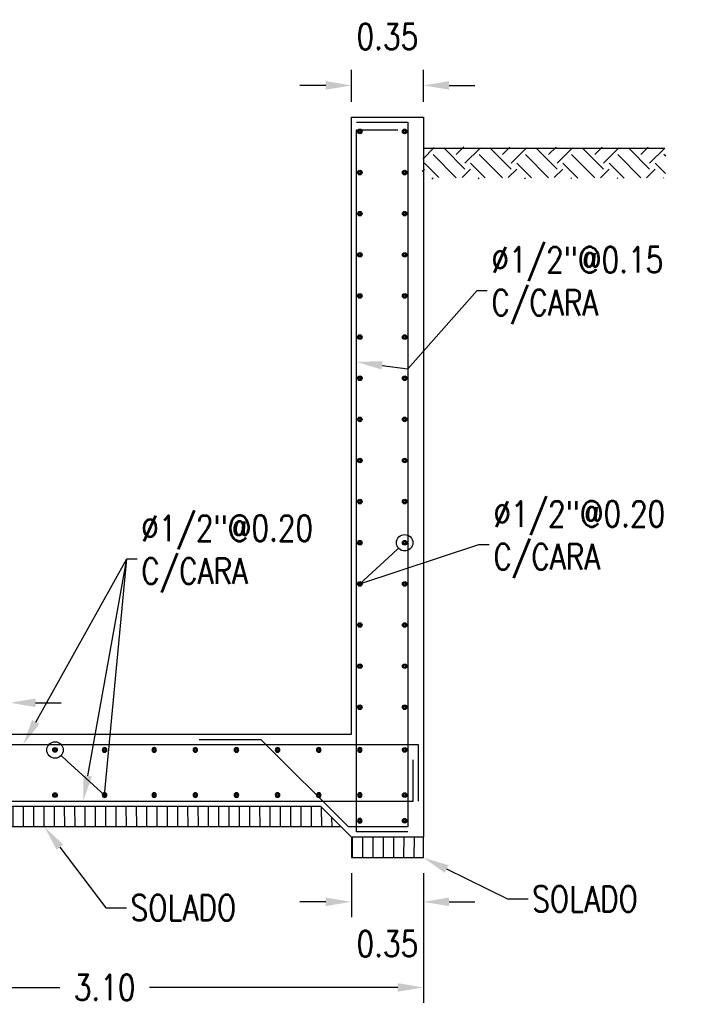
# Model space of a CAD drawing. Header units: metres. Extents: x 725561 to 725799, y 9150913 to 9151110.
# Tile 23 of 36: x 725688.38 to 725691.63, y 9150946.42 to 9150951.21. Entities that reach past the tile are written whole.
import ezdxf
from ezdxf import colors
from ezdxf.entities.mleader import LeaderData, LeaderLine
from ezdxf.math import Vec2, Vec3

# ---------------------------------------------------------------- set-up
doc = ezdxf.new("R2010")
doc.units = ezdxf.units.M
for name, color, linetype in [('02v', 2, 'Continuous'), ('Acero', 7, 'Continuous'), ('AIR.A3-T-ESTRUCT 02', 2, 'Continuous'), ('Layer1 (.05)', 8, 'Continuous'), ('Layer2 (.10)', 1, 'Continuous'), ('Layer3 (.10)', 3, 'Continuous'), ('TIERRA', 42, 'Continuous')]:
    doc.layers.add(name, color=color, linetype=linetype)
doc.styles.add('AIR-Simplex.(0.80)', font='simplex.shx', dxfattribs={"width": 0.8})
doc.styles.add('SIMPLEX', font='simplex.shx')
doc.dimstyles.new('AIR-100 (A3)_HORIZ', dxfattribs={"dimscale": 0.1, "dimtxt": 1.25, "dimasz": 1.25, "dimexe": 0.75, "dimexo": 0.75, "dimgap": 0.75, "dimtad": 0, "dimtih": 1, "dimtoh": 1, "dimzin": 1, "dimdsep": 46, "dimtxsty": 'AIR-Simplex.(0.80)', "dimcen": 0.75, "dimdle": 1.5, "dimclrd": 1, "dimclre": 1, "dimclrt": 7, "dimadec": 0, "dimazin": 0, "dimtfac": 1, "dimtofl": 0, "dimtmove": 2, "dimatfit": 3, "dimfxl": 1.5, "dimtolj": 1, "dimtzin": 1, "dimarcsym": 0})
pattern_1 = [(90, (0, 0), (-0.05, 0), [])]

# ---------------------------------------------------------------- blocks, each defined once
blk = doc.blocks.new('acero_arm')
at = {"layer": 'Acero', "color": 2, "const_width": 0.00940407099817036}
blk.add_lwpolyline([(0, 0.006562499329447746, -1), (0, -0.006562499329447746, -1)], format="xyb", close=True, dxfattribs=at)
at = {"layer": 'Acero', "color": 7}
blk.add_circle((0, 0), 0.01125, dxfattribs=at)
blk = doc.blocks.new('*U81')
at = {"layer": 'Acero', "color": 7}
blk.add_blockref('acero_arm', (0, 0), dxfattribs=at)
blk = doc.blocks.new('*U82')
at = {"layer": '02v', "color": 0, "linetype": 'ByBlock', "lineweight": -2, "transparency": 16777216}
blk.add_blockref('*U81', (0, 0), dxfattribs=at)
blk = doc.blocks.new('*U83')
at = {"layer": 'Acero', "color": 7}
blk.add_blockref('acero_arm', (0, 0), dxfattribs=at)
blk = doc.blocks.new('*U291')
at = {"layer": '02v', "color": 0, "linetype": 'ByBlock', "lineweight": -2, "transparency": 16777216}
blk.add_blockref('*U83', (0, 0), dxfattribs=at)
blk = doc.blocks.new('*U280')
at = {"layer": 'Acero', "color": 7}
blk.add_blockref('acero_arm', (0, 0), dxfattribs=at)
blk = doc.blocks.new('*U281')
at = {"layer": '02v', "color": 0, "linetype": 'ByBlock', "lineweight": -2, "transparency": 16777216}
blk.add_blockref('*U280', (0, 0), dxfattribs=at)
blk = doc.blocks.new('*U278')
at = {"layer": 'Acero', "color": 7}
blk.add_blockref('acero_arm', (0, 0), dxfattribs=at)
blk = doc.blocks.new('*U279')
at = {"layer": '02v', "color": 0, "linetype": 'ByBlock', "lineweight": -2, "transparency": 16777216}
blk.add_blockref('*U278', (0, 0), dxfattribs=at)
blk = doc.blocks.new('*U284')
at = {"layer": 'Acero', "color": 7}
blk.add_blockref('acero_arm', (0, 0), dxfattribs=at)
blk = doc.blocks.new('*U285')
at = {"layer": '02v', "color": 0, "linetype": 'ByBlock', "lineweight": -2, "transparency": 16777216}
blk.add_blockref('*U284', (0, 0), dxfattribs=at)
blk = doc.blocks.new('*U282')
at = {"layer": 'Acero', "color": 7}
blk.add_blockref('acero_arm', (0, 0), dxfattribs=at)
blk = doc.blocks.new('*U283')
at = {"layer": '02v', "color": 0, "linetype": 'ByBlock', "lineweight": -2, "transparency": 16777216}
blk.add_blockref('*U282', (0, 0), dxfattribs=at)
blk = doc.blocks.new('*U361')
at = {"layer": 'Acero', "color": 7}
blk.add_blockref('acero_arm', (0, 0), dxfattribs=at)
blk = doc.blocks.new('*U362')
at = {"layer": '02v', "color": 0, "linetype": 'ByBlock', "lineweight": -2, "transparency": 16777216}
blk.add_blockref('*U361', (0, 0), dxfattribs=at)
blk = doc.blocks.new('*U359')
at = {"layer": 'Acero', "color": 7}
blk.add_blockref('acero_arm', (0, 0), dxfattribs=at)
blk = doc.blocks.new('*U360')
at = {"layer": '02v', "color": 0, "linetype": 'ByBlock', "lineweight": -2, "transparency": 16777216}
blk.add_blockref('*U359', (0, 0), dxfattribs=at)
blk = doc.blocks.new('*U365')
at = {"layer": 'Acero', "color": 7}
blk.add_blockref('acero_arm', (0, 0), dxfattribs=at)
blk = doc.blocks.new('*U366')
at = {"layer": '02v', "color": 0, "linetype": 'ByBlock', "lineweight": -2, "transparency": 16777216}
blk.add_blockref('*U365', (0, 0), dxfattribs=at)
blk = doc.blocks.new('*U363')
at = {"layer": 'Acero', "color": 7}
blk.add_blockref('acero_arm', (0, 0), dxfattribs=at)
blk = doc.blocks.new('*U364')
at = {"layer": '02v', "color": 0, "linetype": 'ByBlock', "lineweight": -2, "transparency": 16777216}
blk.add_blockref('*U363', (0, 0), dxfattribs=at)
blk = doc.blocks.new('*U320')
at = {"layer": 'Acero', "color": 7}
blk.add_blockref('acero_arm', (0, 0), dxfattribs=at)
blk = doc.blocks.new('*U321')
at = {"layer": '02v', "color": 0, "linetype": 'ByBlock', "lineweight": -2, "transparency": 16777216}
blk.add_blockref('*U320', (0, 0), dxfattribs=at)
blk = doc.blocks.new('*U367')
at = {"layer": 'Acero', "color": 7}
blk.add_blockref('acero_arm', (0, 0), dxfattribs=at)
blk = doc.blocks.new('*U319')
at = {"layer": '02v', "color": 0, "linetype": 'ByBlock', "lineweight": -2, "transparency": 16777216}
blk.add_blockref('*U367', (0, 0), dxfattribs=at)
blk = doc.blocks.new('*U348')
at = {"layer": 'Acero', "color": 7}
blk.add_blockref('acero_arm', (0, 0), dxfattribs=at)
blk = doc.blocks.new('*U349')
at = {"layer": '02v', "color": 0, "linetype": 'ByBlock', "lineweight": -2, "transparency": 16777216}
blk.add_blockref('*U348', (0, 0), dxfattribs=at)
blk = doc.blocks.new('*U322')
at = {"layer": 'Acero', "color": 7}
blk.add_blockref('acero_arm', (0, 0), dxfattribs=at)
blk = doc.blocks.new('*U286')
at = {"layer": '02v', "color": 0, "linetype": 'ByBlock', "lineweight": -2, "transparency": 16777216}
blk.add_blockref('*U322', (0, 0), dxfattribs=at)
blk = doc.blocks.new('*U352')
at = {"layer": 'Acero', "color": 7}
blk.add_blockref('acero_arm', (0, 0), dxfattribs=at)
blk = doc.blocks.new('*U353')
at = {"layer": '02v', "color": 0, "linetype": 'ByBlock', "lineweight": -2, "transparency": 16777216}
blk.add_blockref('*U352', (0, 0), dxfattribs=at)
blk = doc.blocks.new('*U350')
at = {"layer": 'Acero', "color": 7}
blk.add_blockref('acero_arm', (0, 0), dxfattribs=at)
blk = doc.blocks.new('*U351')
at = {"layer": '02v', "color": 0, "linetype": 'ByBlock', "lineweight": -2, "transparency": 16777216}
blk.add_blockref('*U350', (0, 0), dxfattribs=at)
blk = doc.blocks.new('*U356')
at = {"layer": 'Acero', "color": 7}
blk.add_blockref('acero_arm', (0, 0), dxfattribs=at)
blk = doc.blocks.new('*U357')
at = {"layer": '02v', "color": 0, "linetype": 'ByBlock', "lineweight": -2, "transparency": 16777216}
blk.add_blockref('*U356', (0, 0), dxfattribs=at)
blk = doc.blocks.new('*U354')
at = {"layer": 'Acero', "color": 7}
blk.add_blockref('acero_arm', (0, 0), dxfattribs=at)
blk = doc.blocks.new('*U355')
at = {"layer": '02v', "color": 0, "linetype": 'ByBlock', "lineweight": -2, "transparency": 16777216}
blk.add_blockref('*U354', (0, 0), dxfattribs=at)
blk = doc.blocks.new('*U332')
at = {"layer": 'Acero', "color": 7}
blk.add_blockref('acero_arm', (0, 0), dxfattribs=at)
blk = doc.blocks.new('*U333')
at = {"layer": '02v', "color": 0, "linetype": 'ByBlock', "lineweight": -2, "transparency": 16777216}
blk.add_blockref('*U332', (0, 0), dxfattribs=at)
blk = doc.blocks.new('*U159')
at = {"layer": 'Acero', "color": 7}
blk.add_blockref('acero_arm', (0, 0), dxfattribs=at)
blk = doc.blocks.new('*U314')
at = {"layer": '02v', "color": 0, "linetype": 'ByBlock', "lineweight": -2, "transparency": 16777216}
blk.add_blockref('*U159', (0, 0), dxfattribs=at)
blk = doc.blocks.new('*U336')
at = {"layer": 'Acero', "color": 7}
blk.add_blockref('acero_arm', (0, 0), dxfattribs=at)
blk = doc.blocks.new('*U337')
at = {"layer": '02v', "color": 0, "linetype": 'ByBlock', "lineweight": -2, "transparency": 16777216}
blk.add_blockref('*U336', (0, 0), dxfattribs=at)
blk = doc.blocks.new('*U334')
at = {"layer": 'Acero', "color": 7}
blk.add_blockref('acero_arm', (0, 0), dxfattribs=at)
blk = doc.blocks.new('*U335')
at = {"layer": '02v', "color": 0, "linetype": 'ByBlock', "lineweight": -2, "transparency": 16777216}
blk.add_blockref('*U334', (0, 0), dxfattribs=at)
blk = doc.blocks.new('*U326')
at = {"layer": 'Acero', "color": 7}
blk.add_blockref('acero_arm', (0, 0), dxfattribs=at)
blk = doc.blocks.new('*U327')
at = {"layer": '02v', "color": 0, "linetype": 'ByBlock', "lineweight": -2, "transparency": 16777216}
blk.add_blockref('*U326', (0, 0), dxfattribs=at)
blk = doc.blocks.new('*U324')
at = {"layer": 'Acero', "color": 7}
blk.add_blockref('acero_arm', (0, 0), dxfattribs=at)
blk = doc.blocks.new('*U325')
at = {"layer": '02v', "color": 0, "linetype": 'ByBlock', "lineweight": -2, "transparency": 16777216}
blk.add_blockref('*U324', (0, 0), dxfattribs=at)
blk = doc.blocks.new('*U315')
at = {"layer": 'Acero', "color": 7}
blk.add_blockref('acero_arm', (0, 0), dxfattribs=at)
blk = doc.blocks.new('*U316')
at = {"layer": '02v', "color": 0, "linetype": 'ByBlock', "lineweight": -2, "transparency": 16777216}
blk.add_blockref('*U315', (0, 0), dxfattribs=at)
blk = doc.blocks.new('*U328')
at = {"layer": 'Acero', "color": 7}
blk.add_blockref('acero_arm', (0, 0), dxfattribs=at)
blk = doc.blocks.new('*U358')
at = {"layer": '02v', "color": 0, "linetype": 'ByBlock', "lineweight": -2, "transparency": 16777216}
blk.add_blockref('*U328', (0, 0), dxfattribs=at)
blk = doc.blocks.new('*U93')
at = {"layer": 'Acero', "color": 7}
blk.add_blockref('acero_arm', (0, 0), dxfattribs=at)
blk = doc.blocks.new('*U94')
at = {"layer": '02v', "color": 0, "linetype": 'ByBlock', "lineweight": -2, "transparency": 16777216}
blk.add_blockref('*U93', (0, 0), dxfattribs=at)
blk = doc.blocks.new('*U317')
at = {"layer": 'Acero', "color": 7}
blk.add_blockref('acero_arm', (0, 0), dxfattribs=at)
blk = doc.blocks.new('*U318')
at = {"layer": '02v', "color": 0, "linetype": 'ByBlock', "lineweight": -2, "transparency": 16777216}
blk.add_blockref('*U317', (0, 0), dxfattribs=at)
blk = doc.blocks.new('*U97')
at = {"layer": 'Acero', "color": 7}
blk.add_blockref('acero_arm', (0, 0), dxfattribs=at)
blk = doc.blocks.new('*U158')
at = {"layer": '02v', "color": 0, "linetype": 'ByBlock', "lineweight": -2, "transparency": 16777216}
blk.add_blockref('*U97', (0, 0), dxfattribs=at)
blk = doc.blocks.new('*U95')
at = {"layer": 'Acero', "color": 7}
blk.add_blockref('acero_arm', (0, 0), dxfattribs=at)
blk = doc.blocks.new('*U96')
at = {"layer": '02v', "color": 0, "linetype": 'ByBlock', "lineweight": -2, "transparency": 16777216}
blk.add_blockref('*U95', (0, 0), dxfattribs=at)
blk = doc.blocks.new('*U331')
at = {"layer": 'Acero', "color": 7}
blk.add_blockref('acero_arm', (0, 0), dxfattribs=at)
blk = doc.blocks.new('*U323')
at = {"layer": '02v', "color": 0, "linetype": 'ByBlock', "lineweight": -2, "transparency": 16777216}
blk.add_blockref('*U331', (0, 0), dxfattribs=at)
blk = doc.blocks.new('*U329')
at = {"layer": 'Acero', "color": 7}
blk.add_blockref('acero_arm', (0, 0), dxfattribs=at)
blk = doc.blocks.new('*U330')
at = {"layer": '02v', "color": 0, "linetype": 'ByBlock', "lineweight": -2, "transparency": 16777216}
blk.add_blockref('*U329', (0, 0), dxfattribs=at)
blk = doc.blocks.new('*U92')
at = {"layer": 'Acero', "color": 7}
blk.add_blockref('acero_arm', (0, 0), dxfattribs=at)
blk = doc.blocks.new('*U89')
at = {"layer": '02v', "color": 0, "linetype": 'ByBlock', "lineweight": -2, "transparency": 16777216}
blk.add_blockref('*U92', (0, 0), dxfattribs=at)
blk = doc.blocks.new('*U91')
at = {"layer": 'Acero', "color": 7}
blk.add_blockref('acero_arm', (0, 0), dxfattribs=at)
blk = doc.blocks.new('*U90')
at = {"layer": '02v', "color": 0, "linetype": 'ByBlock', "lineweight": -2, "transparency": 16777216}
blk.add_blockref('*U91', (0, 0), dxfattribs=at)
blk = doc.blocks.new('*U370')
at = {"layer": 'Acero', "color": 7}
blk.add_blockref('acero_arm', (0, 0), dxfattribs=at)
blk = doc.blocks.new('*U371')
at = {"layer": '02v', "color": 0, "linetype": 'ByBlock', "lineweight": -2, "transparency": 16777216}
blk.add_blockref('*U370', (0, 0), dxfattribs=at)
blk = doc.blocks.new('*U368')
at = {"layer": 'Acero', "color": 7}
blk.add_blockref('acero_arm', (0, 0), dxfattribs=at)
blk = doc.blocks.new('*U369')
at = {"layer": '02v', "color": 0, "linetype": 'ByBlock', "lineweight": -2, "transparency": 16777216}
blk.add_blockref('*U368', (0, 0), dxfattribs=at)
blk = doc.blocks.new('*U345')
at = {"layer": 'Acero', "color": 7}
blk.add_blockref('acero_arm', (0, 0), dxfattribs=at)
blk = doc.blocks.new('*U372')
at = {"layer": '02v', "color": 0, "linetype": 'ByBlock', "lineweight": -2, "transparency": 16777216}
blk.add_blockref('*U345', (0, 0), dxfattribs=at)
blk = doc.blocks.new('*U344')
at = {"layer": 'Acero', "color": 7}
blk.add_blockref('acero_arm', (0, 0), dxfattribs=at)
blk = doc.blocks.new('*U373')
at = {"layer": '02v', "color": 0, "linetype": 'ByBlock', "lineweight": -2, "transparency": 16777216}
blk.add_blockref('*U344', (0, 0), dxfattribs=at)
blk = doc.blocks.new('*U309')
at = {"layer": 'Acero', "color": 7}
blk.add_blockref('acero_arm', (0, 0), dxfattribs=at)
blk = doc.blocks.new('*U346')
at = {"layer": '02v', "color": 0, "linetype": 'ByBlock', "lineweight": -2, "transparency": 16777216}
blk.add_blockref('*U309', (0, 0), dxfattribs=at)
blk = doc.blocks.new('*U308')
at = {"layer": 'Acero', "color": 7}
blk.add_blockref('acero_arm', (0, 0), dxfattribs=at)
blk = doc.blocks.new('*U347')
at = {"layer": '02v', "color": 0, "linetype": 'ByBlock', "lineweight": -2, "transparency": 16777216}
blk.add_blockref('*U308', (0, 0), dxfattribs=at)
blk = doc.blocks.new('*U313')
at = {"layer": 'Acero', "color": 7}
blk.add_blockref('acero_arm', (0, 0), dxfattribs=at)
blk = doc.blocks.new('*U310')
at = {"layer": '02v', "color": 0, "linetype": 'ByBlock', "lineweight": -2, "transparency": 16777216}
blk.add_blockref('*U313', (0, 0), dxfattribs=at)
blk = doc.blocks.new('*U312')
at = {"layer": 'Acero', "color": 7}
blk.add_blockref('acero_arm', (0, 0), dxfattribs=at)
blk = doc.blocks.new('*U311')
at = {"layer": '02v', "color": 0, "linetype": 'ByBlock', "lineweight": -2, "transparency": 16777216}
blk.add_blockref('*U312', (0, 0), dxfattribs=at)
blk = doc.blocks.new('*U241')
at = {"layer": 'Acero', "color": 7}
blk.add_blockref('acero_arm', (0, 0), dxfattribs=at)
blk = doc.blocks.new('*U238')
at = {"layer": '02v', "color": 0, "linetype": 'ByBlock', "lineweight": -2, "transparency": 16777216}
blk.add_blockref('*U241', (0, 0), dxfattribs=at)
blk = doc.blocks.new('*U240')
at = {"layer": 'Acero', "color": 7}
blk.add_blockref('acero_arm', (0, 0), dxfattribs=at)
blk = doc.blocks.new('*U239')
at = {"layer": '02v', "color": 0, "linetype": 'ByBlock', "lineweight": -2, "transparency": 16777216}
blk.add_blockref('*U240', (0, 0), dxfattribs=at)
blk = doc.blocks.new('*U245')
at = {"layer": 'Acero', "color": 7}
blk.add_blockref('acero_arm', (0, 0), dxfattribs=at)
blk = doc.blocks.new('*U242')
at = {"layer": '02v', "color": 0, "linetype": 'ByBlock', "lineweight": -2, "transparency": 16777216}
blk.add_blockref('*U245', (0, 0), dxfattribs=at)
blk = doc.blocks.new('*U244')
at = {"layer": 'Acero', "color": 7}
blk.add_blockref('acero_arm', (0, 0), dxfattribs=at)
blk = doc.blocks.new('*U243')
at = {"layer": '02v', "color": 0, "linetype": 'ByBlock', "lineweight": -2, "transparency": 16777216}
blk.add_blockref('*U244', (0, 0), dxfattribs=at)
blk = doc.blocks.new('*U339')
at = {"layer": 'Acero', "color": 7}
blk.add_blockref('acero_arm', (0, 0), dxfattribs=at)
blk = doc.blocks.new('*U246')
at = {"layer": '02v', "color": 0, "linetype": 'ByBlock', "lineweight": -2, "transparency": 16777216}
blk.add_blockref('*U339', (0, 0), dxfattribs=at)
blk = doc.blocks.new('*U338')
at = {"layer": 'Acero', "color": 7}
blk.add_blockref('acero_arm', (0, 0), dxfattribs=at)
blk = doc.blocks.new('*U247')
at = {"layer": '02v', "color": 0, "linetype": 'ByBlock', "lineweight": -2, "transparency": 16777216}
blk.add_blockref('*U338', (0, 0), dxfattribs=at)
blk = doc.blocks.new('*U343')
at = {"layer": 'Acero', "color": 7}
blk.add_blockref('acero_arm', (0, 0), dxfattribs=at)
blk = doc.blocks.new('*U340')
at = {"layer": '02v', "color": 0, "linetype": 'ByBlock', "lineweight": -2, "transparency": 16777216}
blk.add_blockref('*U343', (0, 0), dxfattribs=at)
blk = doc.blocks.new('*U342')
at = {"layer": 'Acero', "color": 7}
blk.add_blockref('acero_arm', (0, 0), dxfattribs=at)
blk = doc.blocks.new('*U341')
at = {"layer": '02v', "color": 0, "linetype": 'ByBlock', "lineweight": -2, "transparency": 16777216}
blk.add_blockref('*U342', (0, 0), dxfattribs=at)
blk = doc.blocks.new('*D1021')
at = {"layer": 'AIR.A3-T-ESTRUCT 02', "color": 1, "lineweight": -2, "ltscale": 0.1, "transparency": 16777216}
for p, q in [((725689.9942130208, 9150950.81280242), (725689.9942130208, 9150950.967295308)), ((725690.3442130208, 9150950.81280242), (725690.3442130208, 9150950.967295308)), ((725689.8692130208, 9150950.892295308), (725689.7442130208, 9150950.892295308)), ((725690.4692130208, 9150950.892295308), (725690.5942130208, 9150950.892295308))]:
    blk.add_line(p, q, dxfattribs=at)
at = {"layer": 'AIR.A3-T-ESTRUCT 02', "color": 1, "ltscale": 0.1, "transparency": 16777216}
for points in [[(725689.8692130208, 9150950.913128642), (725689.8692130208, 9150950.871461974), (725689.9942130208, 9150950.892295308)], [(725690.4692130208, 9150950.913128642), (725690.4692130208, 9150950.871461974), (725690.3442130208, 9150950.892295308)]]:
    blk.add_solid(points, dxfattribs=at)
at = {"layer": 'Defpoints', "color": 0, "ltscale": 0.1, "transparency": 16777216}
for p in [(725690.3442130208, 9150950.892295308), (725689.9942130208, 9150950.737802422), (725690.3442130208, 9150950.737802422)]:
    blk.add_point(p, dxfattribs=at)
at = {"layer": 'AIR.A3-T-ESTRUCT 02', "color": 7, "ltscale": 0.1, "transparency": 16777216, "insert": (725690.1692130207, 9150951.12979531), "char_height": 0.125, "attachment_point": 5, "style": 'AIR-Simplex.(0.80)'}
blk.add_mtext('\\A1;0.35', dxfattribs=at)
blk = doc.blocks.new('_DotBlank')
at = {"color": 0, "linetype": 'ByBlock', "lineweight": -2}
blk.add_line((-0.5, 0), (-1, 0), dxfattribs=at)
blk.add_circle((0, 0), 0.5, dxfattribs=at)
blk = doc.blocks.new('*D1023')
at = {"layer": 'AIR.A3-T-ESTRUCT 02', "color": 1, "lineweight": -2, "ltscale": 0.1, "transparency": 16777216}
for p, q in [((725689.9942130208, 9150947.062802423), (725689.9942130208, 9150946.847789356)), ((725690.3442130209, 9150947.062802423), (725690.3442130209, 9150946.847789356)), ((725689.8692130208, 9150946.922789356), (725689.7442130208, 9150946.922789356)), ((725690.4692130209, 9150946.922789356), (725690.5942130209, 9150946.922789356))]:
    blk.add_line(p, q, dxfattribs=at)
at = {"layer": 'AIR.A3-T-ESTRUCT 02', "color": 1, "ltscale": 0.1, "transparency": 16777216}
for points in [[(725689.8692130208, 9150946.94362269), (725689.8692130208, 9150946.901956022), (725689.9942130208, 9150946.922789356)], [(725690.4692130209, 9150946.94362269), (725690.4692130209, 9150946.901956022), (725690.3442130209, 9150946.922789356)]]:
    blk.add_solid(points, dxfattribs=at)
at = {"layer": 'Defpoints', "color": 0, "ltscale": 0.1, "transparency": 16777216}
for p in [(725689.9942130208, 9150947.137802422), (725690.3442130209, 9150947.137802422), (725690.3442130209, 9150946.922789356)]:
    blk.add_point(p, dxfattribs=at)
at = {"layer": 'AIR.A3-T-ESTRUCT 02', "color": 7, "ltscale": 0.1, "transparency": 16777216, "insert": (725690.1692130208, 9150946.718830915), "char_height": 0.125, "attachment_point": 5, "style": 'AIR-Simplex.(0.80)'}
blk.add_mtext('\\A1;0.35', dxfattribs=at)
blk = doc.blocks.new('*D1024')
at = {"layer": 'AIR.A3-T-ESTRUCT 02', "color": 1, "lineweight": -2, "ltscale": 0.1, "transparency": 16777216}
for p, q in [((725687.2442130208, 9150947.062802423), (725687.2442130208, 9150946.43161285)), ((725690.3442130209, 9150947.062802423), (725690.3442130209, 9150946.43161285)), ((725687.3692130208, 9150946.506612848), (725688.5763558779, 9150946.506612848)), ((725690.2192130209, 9150946.506612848), (725689.0120701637, 9150946.506612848))]:
    blk.add_line(p, q, dxfattribs=at)
at = {"layer": 'AIR.A3-T-ESTRUCT 02', "color": 1, "ltscale": 0.1, "transparency": 16777216}
for points in [[(725687.3692130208, 9150946.527446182), (725687.3692130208, 9150946.485779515), (725687.2442130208, 9150946.506612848)], [(725690.2192130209, 9150946.527446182), (725690.2192130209, 9150946.485779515), (725690.3442130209, 9150946.506612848)]]:
    blk.add_solid(points, dxfattribs=at)
at = {"layer": 'Defpoints', "color": 0, "ltscale": 0.1, "transparency": 16777216}
for p in [(725687.2442130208, 9150947.137802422), (725690.3442130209, 9150947.137802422), (725690.3442130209, 9150946.506612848)]:
    blk.add_point(p, dxfattribs=at)
at = {"layer": 'AIR.A3-T-ESTRUCT 02', "color": 7, "ltscale": 0.1, "transparency": 16777216, "insert": (725688.7942130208, 9150946.506612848), "char_height": 0.125, "attachment_point": 5, "style": 'AIR-Simplex.(0.80)'}
blk.add_mtext('\\A1;3.10', dxfattribs=at)
blk = doc.blocks.new('*D1025')
at = {"layer": 'Defpoints', "color": 0, "ltscale": 0.1, "transparency": 16777216}
for p in [(725688.3338576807, 9150947.890577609), (725688.0338576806, 9150947.712802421), (725688.3338576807, 9150947.712802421)]:
    blk.add_point(p, dxfattribs=at)
at = {"layer": 'Layer1 (.05)', "color": 1, "lineweight": -2, "ltscale": 0.1, "transparency": 16777216}
for p, q in [((725688.0338576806, 9150947.78780242), (725688.0338576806, 9150947.965577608)), ((725688.3338576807, 9150947.78780242), (725688.3338576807, 9150947.965577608)), ((725687.9088576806, 9150947.890577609), (725687.7838576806, 9150947.890577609)), ((725688.4588576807, 9150947.890577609), (725688.5838576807, 9150947.890577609))]:
    blk.add_line(p, q, dxfattribs=at)
at = {"layer": 'Layer1 (.05)', "color": 1, "ltscale": 0.1, "transparency": 16777216}
for points in [[(725687.9088576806, 9150947.911410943), (725687.9088576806, 9150947.869744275), (725688.0338576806, 9150947.890577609)], [(725688.4588576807, 9150947.911410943), (725688.4588576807, 9150947.869744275), (725688.3338576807, 9150947.890577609)]]:
    blk.add_solid(points, dxfattribs=at)
at = {"layer": 'Layer1 (.05)', "color": 7, "ltscale": 0.1, "transparency": 16777216, "insert": (725688.1838576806, 9150948.086603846), "char_height": 0.125, "attachment_point": 5, "style": 'AIR-Simplex.(0.80)'}
blk.add_mtext('\\A1;0.30\\PTIP', dxfattribs=at)
blk = doc.blocks.new('A$C05677a3a')
at = {"layer": 'TIERRA'}
h = blk.add_hatch(dxfattribs=at)
h.set_pattern_fill('EARTH', color=8, scale=0.025, angle=45, style=0)
h.set_pattern_definition([(45, (-750844.0639381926, -9073977.2877104), (0, 0.2245064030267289), [0.15875, -0.15875]), (45, (-750844.1060331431, -9073977.245615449), (0, 0.2245064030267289), [0.15875, -0.15875]), (45, (-750844.1481280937, -9073977.2035205), (0, 0.2245064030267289), [0.15875, -0.15875]), (135, (-750844.1481280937, -9073977.175457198), (-0.2245064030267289, 0), [0.15875, -0.15875]), (135, (-750844.1060331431, -9073977.133362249), (-0.2245064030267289, 0), [0.15875, -0.15875]), (135, (-750844.0639381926, -9073977.091267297), (-0.2245064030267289, 0), [0.15875, -0.15875])])
h.paths.add_polyline_path([(0, 0), (1.173608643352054, 0), (1.179575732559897, -0.1467528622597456), (0, -0.1468122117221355), (0, -0.1096925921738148), (0, -0.05760752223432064)])
at = {"layer": 'Layer2 (.10)'}
blk.add_line((0, 0), (1.173608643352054, 0), dxfattribs=at)

msp = doc.modelspace()

# ---------------------------------------------------------------- hatches: boundary and pattern name
at = {"layer": 'Layer1 (.05)'}
h = msp.add_hatch(dxfattribs=at)
h.set_pattern_fill('ANSI31', color=256, scale=0.4, angle=45)
h.set_pattern_definition(pattern_1)
h.paths.add_polyline_path([(725687.7442130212, 9150947.387802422), (725689.8442130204, 9150947.387802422), (725689.94421302, 9150947.287802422), (725687.6442130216, 9150947.287802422)])
h = msp.add_hatch(dxfattribs=at)
h.set_pattern_fill('ANSI31', color=256, scale=0.4, angle=45)
h.set_pattern_definition(pattern_1)
h.paths.add_polyline_path([(725690.3442130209, 9150947.237802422), (725689.9942130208, 9150947.237802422), (725689.9942130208, 9150947.137802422), (725690.3442130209, 9150947.137802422)])

# ---------------------------------------------------------------- linework, layer by layer
at = {"layer": 'Layer1 (.05)', "ltscale": 0.1}
for p, q in [((725689.9942130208, 9150947.737802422), (725689.9942130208, 9150950.737802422)), ((725689.9942130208, 9150950.737802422), (725690.3442130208, 9150950.737802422)), ((725689.9942130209, 9150950.737802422), (725690.3442130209, 9150950.737802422)), ((725690.3442130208, 9150950.737802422), (725690.3442130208, 9150947.737802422)), ((725687.5942130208, 9150947.737802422), (725689.9942130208, 9150947.737802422)), ((725690.3442130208, 9150947.737802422), (725690.3442130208, 9150947.237802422)), ((725687.7442130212, 9150947.387802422), (725689.8442130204, 9150947.387802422)), ((725689.9942130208, 9150947.237802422), (725689.8442130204, 9150947.387802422)), ((725690.3442130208, 9150947.237802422), (725689.9942130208, 9150947.237802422))]:
    msp.add_line(p, q, dxfattribs=at)
at = {"layer": 'Layer1 (.05)'}
for points in [[(725687.7442130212, 9150947.387802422), (725689.8442130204, 9150947.387802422), (725689.94421302, 9150947.287802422), (725687.6442130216, 9150947.287802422)], [(725690.3442130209, 9150947.237802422), (725689.9942130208, 9150947.237802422), (725689.9942130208, 9150947.137802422), (725690.3442130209, 9150947.137802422)]]:
    msp.add_lwpolyline(points, close=True, dxfattribs=at)
at = {"layer": 'Layer3 (.10)', "linetype": 'Continuous'}
for p, q in [((725690.019213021, 9150950.712802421), (725690.2692130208, 9150950.712802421)), ((725690.2692130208, 9150950.712802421), (725690.2692130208, 9150947.287802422)), ((725690.0192130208, 9150947.262802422), (725690.019213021, 9150950.676032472)), ((725690.019213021, 9150950.676032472), (725690.219213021, 9150950.676032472)), ((725687.2692130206, 9150947.68780242), (725690.3192130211, 9150947.68780242)), ((725689.254568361, 9150947.712802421), (725689.554568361, 9150947.712802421)), ((725689.9795683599, 9150947.287802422), (725689.554568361, 9150947.712802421)), ((725690.3192130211, 9150947.68780242), (725690.3192130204, 9150947.412802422)), ((725690.2942130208, 9150947.412802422), (725690.2942130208, 9150947.612802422)), ((725687.2942130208, 9150947.412802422), (725690.2942130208, 9150947.412802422)), ((725690.2692130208, 9150947.287802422), (725689.9795683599, 9150947.287802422)), ((725690.2692130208, 9150947.262802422), (725690.0192130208, 9150947.262802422))]:
    msp.add_line(p, q, dxfattribs=at)

# ---------------------------------------------------------------- block references
at = {"layer": '02v'}
for name, p in [('*U281', (725690.0352677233, 9150950.668655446)), ('*U279', (725690.2531583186, 9150950.668655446)), ('*U285', (725690.0352677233, 9150950.468655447)), ('*U283', (725690.2531583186, 9150950.468655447)), ('*U362', (725690.0352677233, 9150950.268655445)), ('*U360', (725690.2531583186, 9150950.268655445)), ('*U366', (725690.0352677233, 9150950.068655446)), ('*U364', (725690.2531583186, 9150950.068655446)), ('*U321', (725690.0352677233, 9150949.868655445)), ('*U319', (725690.2531583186, 9150949.868655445)), ('*U349', (725690.0352677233, 9150949.668655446)), ('*U286', (725690.2531583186, 9150949.668655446)), ('*U353', (725690.0352677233, 9150949.468655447)), ('*U351', (725690.2531583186, 9150949.468655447)), ('*U357', (725690.0352677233, 9150949.268655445)), ('*U355', (725690.2531583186, 9150949.268655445)), ('*U333', (725690.0352677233, 9150949.068655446)), ('*U314', (725690.2531583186, 9150949.068655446)), ('*U337', (725690.0352677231, 9150948.868655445)), ('*U335', (725690.2531583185, 9150948.868655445)), ('*U327', (725690.0352677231, 9150948.668655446)), ('*U325', (725690.2531583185, 9150948.668655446)), ('*U316', (725690.0352677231, 9150948.468655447)), ('*U358', (725690.2531583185, 9150948.468655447)), ('*U94', (725690.0352677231, 9150948.268655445)), ('*U318', (725690.2531583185, 9150948.268655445)), ('*U158', (725690.0352677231, 9150948.068655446)), ('*U96', (725690.2531583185, 9150948.068655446)), ('*U323', (725690.0352677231, 9150947.868655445)), ('*U330', (725690.2531583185, 9150947.868655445))]:
    msp.add_blockref(name, p, dxfattribs=at)
at = {"layer": '02v', "rotation": 180}
for name, p in [('*U90', (725688.5531583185, 9150947.661330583)), ('*U369', (725690.2531583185, 9150947.661330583)), ('*U89', (725688.5531583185, 9150947.441962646)), ('*U371', (725690.2531583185, 9150947.441962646)), ('*U82', (725690.2531583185, 9150947.316962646))]:
    msp.add_blockref(name, p, dxfattribs=at)
at = {"layer": '02v', "xscale": -1, "rotation": 180}
for name, p in [('*U341', (725688.7942130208, 9150947.661330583)), ('*U247', (725689.0352677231, 9150947.661330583)), ('*U243', (725689.2352677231, 9150947.661330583)), ('*U239', (725689.4352677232, 9150947.661330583)), ('*U311', (725689.6352677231, 9150947.661330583)), ('*U347', (725689.8352677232, 9150947.661330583)), ('*U373', (725690.0352677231, 9150947.661330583)), ('*U340', (725688.7942130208, 9150947.441962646)), ('*U246', (725689.0352677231, 9150947.441962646)), ('*U242', (725689.2352677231, 9150947.441962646)), ('*U238', (725689.4352677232, 9150947.441962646)), ('*U310', (725689.6352677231, 9150947.441962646)), ('*U346', (725689.8352677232, 9150947.441962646)), ('*U372', (725690.0352677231, 9150947.441962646)), ('*U291', (725690.0352677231, 9150947.316962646))]:
    msp.add_blockref(name, p, dxfattribs=at)
at = {"layer": 'Layer2 (.10)'}
msp.add_blockref('A$C05677a3a', (725690.3442130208, 9150950.587802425), dxfattribs=at)

# ---------------------------------------------------------------- dimensions: what is measured, and where the dimension line sits
at = {"layer": 'AIR.A3-T-ESTRUCT 02', "ltscale": 0.1}
for base, p1, p2, picture, middle in [((725690.3442130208, 9150950.892295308), (725689.9942130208, 9150950.737802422), (725690.3442130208, 9150950.737802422), '*D1021', (725690.1692130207, 9150951.12979531)), ((725690.3442130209, 9150946.506612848), (725687.2442130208, 9150947.137802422), (725690.3442130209, 9150947.137802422), '*D1024', (725688.7942130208, 9150946.506612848))]:
    dim = msp.add_linear_dim(base=base, p1=p1, p2=p2, dimstyle='AIR-100 (A3)_HORIZ', dxfattribs=at)
    dim.commit()
    dim.dimension.update_dxf_attribs({"geometry": picture, "text_midpoint": middle})
dim = msp.add_linear_dim(base=(725690.3442130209, 9150946.922789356), p1=(725689.9942130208, 9150947.137802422), p2=(725690.3442130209, 9150947.137802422), dimstyle='AIR-100 (A3)_HORIZ', dxfattribs=at)
dim.commit()
dim.dimension.update_dxf_attribs({"geometry": '*D1023', "text_midpoint": (725690.1692130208, 9150946.718830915), "dimtype": 160})
at = {"layer": 'Layer1 (.05)', "ltscale": 0.1}
dim = msp.add_linear_dim(base=(725688.3338576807, 9150947.890577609), p1=(725688.0338576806, 9150947.712802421), p2=(725688.3338576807, 9150947.712802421), text='<>\\PTIP', dimstyle='AIR-100 (A3)_HORIZ', dxfattribs=at)
dim.commit()
dim.dimension.update_dxf_attribs({"geometry": '*D1025', "text_midpoint": (725688.1838576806, 9150948.086603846), "dimtype": 160})

# ---------------------------------------------------------------- leaders
ml = msp.add_multileader_mtext('Standard')
ml.set_content('{\\C0;%%C1/2"@0.15\\PC/CARA}', color=256, style='AIR-Simplex.(0.80)')
ml.set_leader_properties(color=1, linetype='ByLayer', lineweight=-1)
ml.build(insert=Vec2(0, 0))
ml.multileader.update_dxf_attribs({"text_left_attachment_type": 2, "text_right_attachment_type": 2, "dogleg_length": 0.05, "arrow_head_size": 0.125})
ctx = ml.context
ctx.base_point, ctx.char_height, ctx.arrow_head_size, ctx.landing_gap_size, ctx.plane_origin = Vec3(725690.654849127, 9150949.895885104), 0.125, 0.125, 0.02, Vec3(725690.1746904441, 9150953.99952614)
ctx.left_attachment, ctx.right_attachment = 2, 2
notes = []
notes.append((ctx, [(0, (1, 1, 0), (725690.604849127, 9150949.895885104), (1, 0), 0.05, [(0, [(725690.0192130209, 9150949.548161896), (725690.2692130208, 9150949.513780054)], 0, [])])]))
ctx.mtext.insert, ctx.mtext.width, ctx.mtext.flow_direction = Vec3(725690.6748491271, 9150950.107194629), 0.4196726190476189, 5
ml = msp.add_multileader_mtext('Standard')
ml.set_content('{\\C0;%%C1/2"@0.20\\PC/CARA}', color=256, style='AIR-Simplex.(0.80)')
ml.set_leader_properties(color=1, linetype='ByLayer', lineweight=-1)
ml.set_arrow_properties(name='DOTBLANK')
ml.build(insert=Vec2(0, 0))
ml.multileader.update_dxf_attribs({"text_left_attachment_type": 2, "text_right_attachment_type": 2, "dogleg_length": 0.05, "arrow_head_size": 0.08})
ctx = ml.context
ctx.base_point, ctx.char_height, ctx.arrow_head_size, ctx.landing_gap_size, ctx.plane_origin = Vec3(725690.664330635, 9150948.660249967), 0.125, 0.08, 0.02, Vec3(725689.9878979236, 9150952.182547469)
ctx.left_attachment, ctx.right_attachment = 2, 2
notes.append((ctx, [(0, (1, 1, 0), (725690.6143306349, 9150948.660249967), (1, 0), 0.05, [(0, [(725690.2531583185, 9150948.668655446), (725690.0352677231, 9150948.468655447)], 0, [])])]))
ctx.mtext.insert, ctx.mtext.width, ctx.mtext.flow_direction = Vec3(725690.684330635, 9150948.871559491), 0.4291964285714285, 5
ml = msp.add_multileader_mtext('Standard')
ml.set_content('{\\C0;%%C1/2"@0.20\\PC/CARA}', color=256, style='AIR-Simplex.(0.80)')
ml.set_leader_properties(color=1, linetype='ByLayer', lineweight=-1)
ml.set_arrow_properties(name='DOTBLANK')
ml.build(insert=Vec2(0, 0))
ml.multileader.update_dxf_attribs({"text_left_attachment_type": 2, "text_right_attachment_type": 2, "dogleg_length": 0.05, "arrow_head_size": 0.08})
ctx = ml.context
ctx.base_point, ctx.char_height, ctx.arrow_head_size, ctx.landing_gap_size, ctx.plane_origin = Vec3(725688.9521152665, 9150948.5905321), 0.125, 0.08, 0.02, Vec3(725688.504461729, 9150952.377037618)
ctx.left_attachment, ctx.right_attachment = 2, 2
notes.append((ctx, [(0, (1, 1, 0), (725688.9021152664, 9150948.5905321), (1, 0), 0.05, [(0, [(725688.5531583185, 9150947.661330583), (725688.7942130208, 9150947.441962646)], 0, [])])]))
ctx.mtext.insert, ctx.mtext.width, ctx.mtext.flow_direction = Vec3(725688.9721152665, 9150948.801841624), 0.343357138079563, 5
ml = msp.add_multileader_mtext('Standard')
ml.set_content('{\\C0; }', color=256, style='SIMPLEX')
ml.set_leader_properties(color=1, linetype='ByLayer', lineweight=-1)
ml.build(insert=Vec2(0, 0))
ml.multileader.update_dxf_attribs({"text_left_attachment_type": 2, "text_right_attachment_type": 2, "dogleg_length": 0.05, "arrow_head_size": 0.125})
ctx = ml.context
ctx.base_point, ctx.char_height, ctx.arrow_head_size, ctx.landing_gap_size, ctx.plane_origin = Vec3(725688.9521152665, 9150948.5905321), 0.125, 0.125, 0.05999999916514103, Vec3(725688.545357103, 9150952.747734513)
ctx.left_attachment, ctx.right_attachment, ctx.text_align_type = 2, 2, 2
notes.append((ctx, [(0, (1, 1, 0), (725688.9021152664, 9150948.5905321), (1, 0), 0.05, [(1, [(725688.3984087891, 9150947.68780242)], 0, [])])]))
ctx.mtext.insert, ctx.mtext.alignment, ctx.mtext.flow_direction = Vec3(725689.102591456, 9150948.6530321), 3, 5
ml = msp.add_multileader_mtext('Standard')
ml.set_content('{\\C0; }', color=256, style='SIMPLEX')
ml.set_leader_properties(color=1, linetype='ByLayer', lineweight=-1)
ml.build(insert=Vec2(0, 0))
ml.multileader.update_dxf_attribs({"text_left_attachment_type": 2, "text_right_attachment_type": 2, "dogleg_length": 0.05, "arrow_head_size": 0.125})
ctx = ml.context
ctx.base_point, ctx.char_height, ctx.arrow_head_size, ctx.landing_gap_size, ctx.plane_origin = Vec3(725688.9521152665, 9150948.5905321), 0.125, 0.125, 0.01, Vec3(725688.8302432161, 9150952.799179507)
ctx.left_attachment, ctx.right_attachment, ctx.text_align_type = 2, 2, 2
notes.append((ctx, [(0, (1, 1, 0), (725688.9021152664, 9150948.5905321), (1, 0), 0.05, [(1, [(725688.6900114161, 9150947.412802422)], 0, [])])]))
ctx.mtext.insert, ctx.mtext.alignment, ctx.mtext.line_spacing_factor, ctx.mtext.flow_direction = Vec3(725689.0525914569, 9150948.6530321), 3, 0.4800000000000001, 5
ml = msp.add_multileader_mtext('Standard')
ml.set_content('{\\C0;SOLADO}', color=256, style='AIR-Simplex.(0.80)')
ml.set_leader_properties(color=1, linetype='ByLayer', lineweight=-1)
ml.build(insert=Vec2(0, 0))
ml.multileader.update_dxf_attribs({"text_left_attachment_type": 2, "text_right_attachment_type": 2, "dogleg_length": 0.1, "arrow_head_size": 0.125})
ctx = ml.context
ctx.base_point, ctx.char_height, ctx.arrow_head_size, ctx.landing_gap_size, ctx.plane_origin = Vec3(725688.9002192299, 9150946.894009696), 0.125, 0.125, 0.02, Vec3(725688.774899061, 9150951.155600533)
ctx.left_attachment, ctx.right_attachment = 2, 2
notes.append((ctx, [(0, (1, 1, 0), (725688.8002192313, 9150946.894009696), (1, 0), 0.0999999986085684, [(0, [(725688.5015910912, 9150947.287802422)], 0, [])])]))
ctx.mtext.insert, ctx.mtext.flow_direction = Vec3(725688.9202192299, 9150946.956509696), 5
ml = msp.add_multileader_mtext('Standard')
ml.set_content('{\\C0;SOLADO}', color=256, style='AIR-Simplex.(0.80)')
ml.set_leader_properties(color=1, linetype='ByLayer', lineweight=-1)
ml.build(insert=Vec2(0, 0))
ml.multileader.update_dxf_attribs({"text_left_attachment_type": 2, "text_right_attachment_type": 2, "dogleg_length": 0.1, "arrow_head_size": 0.125})
ctx = ml.context
ctx.base_point, ctx.char_height, ctx.arrow_head_size, ctx.landing_gap_size, ctx.plane_origin = Vec3(725690.8527981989, 9150946.93723905), 0.125, 0.125, 0.02, Vec3(725690.0438215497, 9150951.03889004)
ctx.left_attachment, ctx.right_attachment = 2, 2
notes.append((ctx, [(0, (1, 1, 0), (725690.7527982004, 9150946.93723905), (1, 0), 0.0999999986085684, [(0, [(725690.3442130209, 9150947.137802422)], 0, [])])]))
ctx.mtext.insert, ctx.mtext.flow_direction = Vec3(725690.872798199, 9150946.99973905), 5
for ctx, leaders in notes:
    for number, flags, end, landing, length, lines in leaders:
        leader = LeaderData()
        leader.index, (leader.has_last_leader_line, leader.has_dogleg_vector, leader.attachment_direction) = number, flags
        leader.last_leader_point, leader.dogleg_vector, leader.dogleg_length = Vec3(end), Vec3(landing), length
        for number, points, colour, breaks in lines:
            line = LeaderLine()
            line.index, line.vertices, line.color, line.breaks = number, Vec3.list(points), colors.encode_raw_color(colour), breaks
            leader.lines.append(line)
        ctx.leaders.append(leader)

doc.saveas('drawing.dxf')
